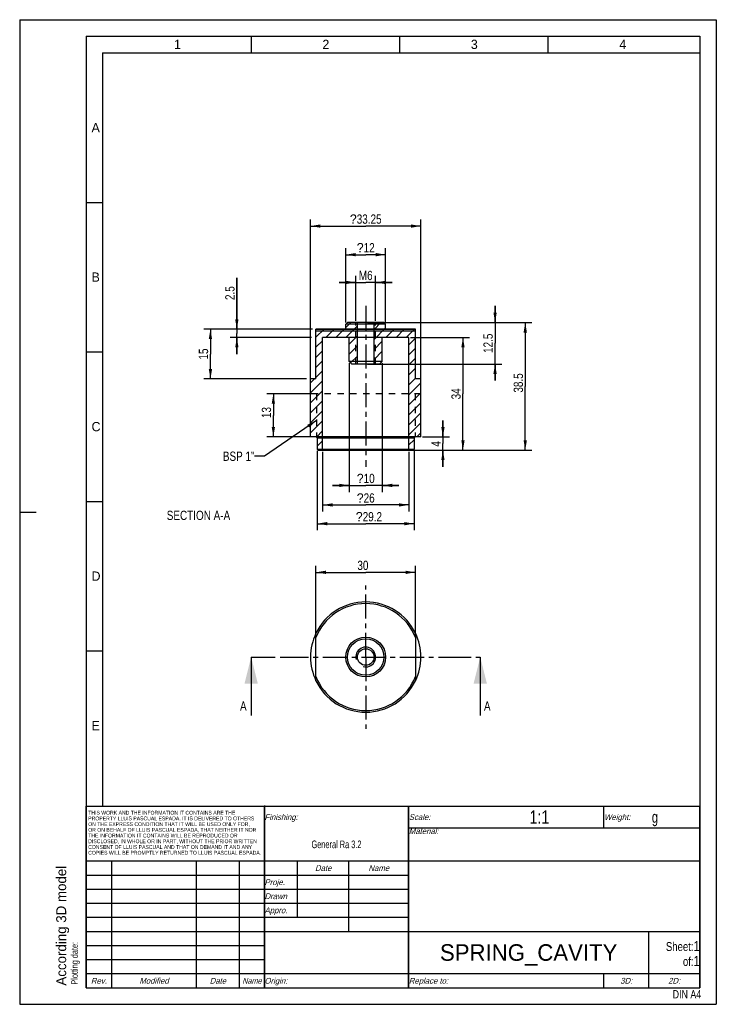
# Model space of a CAD drawing. Header units: millimetres. Extents: x 0 to 210, y 0 to 297.
import ezdxf

# ---------------------------------------------------------------- set-up
doc = ezdxf.new("R2010")
doc.units = ezdxf.units.MM
doc.header["$LTSCALE"] = 19.36
doc.linetypes.add('CENTER', pattern=[0.6, 0.375, -0.075, 0.075, -0.075])
doc.linetypes.add('HIDDEN', pattern=[0.2, 0.1, -0.1])
doc.layers.get('0').update_dxf_attribs({"linetype": 'CONTINUOUS'})
for name, color, linetype in [('007__SURFACES', 7, 'CONTINUOUS'), ('030__DIMS', 7, 'CONTINUOUS'), ('051__CHAMFERS', 7, 'CONTINUOUS'), ('053__THREADS', 7, 'CONTINUOUS'), ('DEFAULT_1', 7, 'CENTER'), ('DEFAULT_2', 8, 'HIDDEN')]:
    doc.layers.add(name, color=color, linetype=linetype)
doc.styles.get("Standard").update_dxf_attribs({"font": 'txt', "width": 0.8})
doc.styles.add('TEXTSTYLE_2', font='txt')
doc.styles.add('TEXTSTYLE_3', font='symbol_iso.ttf')
doc.styles.add('TEXTSTYLE_4', font='txt', dxfattribs={"width": 0.9})
doc.styles.add('TEXTSTYLE_6', font='txt', dxfattribs={"width": 0.7})
doc.dimstyles.new('DIMSTYLE_1', dxfattribs={"dimtxt": 2.8, "dimasz": 3, "dimexe": 2, "dimexo": 0.5, "dimgap": 0.7, "dimtad": 1, "dimdec": 3, "dimdsep": 46, "dimtxsty": 'STANDARD', "dimblk": '_FILLED', "dimblk1": '_FILLED', "dimblk2": '_FILLED', "dimcen": 0.09, "dimazin": 2, "dimtp": 0.001, "dimtm": 0.001, "dimtfac": 1, "dimtdec": 3, "dimtofl": 0, "dimtmove": 0, "dimatfit": 3, "dimldrblk": '_FILLED', "dimfxl": 1, "dimtolj": 1, "dimarcsym": 0})
doc.dimstyles.new('DIMSTYLE_2', dxfattribs={"dimtxt": 2.8, "dimasz": 3, "dimexe": 2, "dimexo": 0.5, "dimgap": 0.7, "dimtad": 1, "dimdsep": 46, "dimtxsty": 'STANDARD', "dimblk": '_FILLED', "dimblk1": '_FILLED', "dimblk2": '_FILLED', "dimcen": 0.09, "dimazin": 2, "dimtp": 0.01, "dimtm": 0.01, "dimtfac": 1, "dimtofl": 0, "dimtmove": 0, "dimatfit": 3, "dimldrblk": '_FILLED', "dimfxl": 1, "dimtolj": 1, "dimarcsym": 0})
doc.dimstyles.get("Standard").update_dxf_attribs({"dimtxt": 2.8, "dimasz": 3, "dimexe": 2, "dimexo": 0.5, "dimtad": 1, "dimdsep": 46, "dimtxsty": 'STANDARD', "dimblk": '_FILLED', "dimblk1": '_FILLED', "dimblk2": '_FILLED', "dimcen": 0.09, "dimazin": 2, "dimtol": 1, "dimtp": 0.01, "dimtm": 0.01, "dimtfac": 1, "dimtofl": 0, "dimtmove": 0, "dimatfit": 3, "dimldrblk": '_FILLED', "dimfxl": 1, "dimtolj": 1, "dimarcsym": 0})

# ---------------------------------------------------------------- blocks, each defined once
blk = doc.blocks.new('_FILLED')
at = {"color": 0, "linetype": 'BYBLOCK'}
blk.add_solid([(0, 0), (-1, 0.167), (-1, -0.167)], dxfattribs=at)
blk = doc.blocks.new('XSEC_FILLED')
at = {"color": 0, "linetype": 'BYBLOCK'}
blk.add_solid([(0, 0), (-1, 0.25), (-1, -0.25)], dxfattribs=at)
blk = doc.blocks.new('*D0')
at = {"color": 2, "linetype": 'CONTINUOUS'}
for p, q in [((65.46, 203.64), (65.46, 219.16)), ((65.46, 219.16), (65.46, 202.39)), ((83.89, 203.64), (63.46, 203.64)), ((65.46, 196.14), (65.46, 202.39)), ((87.99, 201.14), (63.46, 201.14)), ((65.46, 201.14), (65.46, 196.14))]:
    blk.add_line(p, q, dxfattribs=at)
at = {"color": 2, "linetype": 'CONTINUOUS', "xscale": 3, "yscale": 3, "zscale": 3}
for p, rotation in [((65.46, 203.64), 270), ((65.46, 201.14), 90)]:
    blk.add_blockref('_FILLED', p, dxfattribs=dict(at, rotation=rotation))
at = {"color": 2, "linetype": 'CONTINUOUS', "insert": (61.96, 212.44), "char_height": 2.8, "width": 6.72, "attachment_point": 1, "rotation": 90, "line_spacing_factor": 0.9}
blk.add_mtext('2.5', dxfattribs=at)
blk = doc.blocks.new('*D1')
at = {"color": 2, "linetype": 'CONTINUOUS'}
for p, q in [((117.81, 201.14), (135.63, 201.14)), ((133.63, 201.14), (133.63, 184.14)), ((133.63, 167.14), (133.63, 184.14)), ((117.81, 167.14), (135.63, 167.14))]:
    blk.add_line(p, q, dxfattribs=at)
at = {"color": 2, "linetype": 'CONTINUOUS', "xscale": 3, "yscale": 3, "zscale": 3}
for p, rotation in [((133.63, 201.14), 90), ((133.63, 167.14), 270)]:
    blk.add_blockref('_FILLED', p, dxfattribs=dict(at, rotation=rotation))
at = {"color": 2, "linetype": 'CONTINUOUS', "insert": (130.13, 184.14), "char_height": 2.8, "width": 4.48, "attachment_point": 2, "rotation": 90, "line_spacing_factor": 0.9}
blk.add_mtext('34', dxfattribs=at)
blk = doc.blocks.new('*D2')
at = {"color": 2, "linetype": 'CONTINUOUS'}
for p, q in [((91.31, 166.64), (91.31, 148.63)), ((117.31, 166.64), (117.31, 148.63)), ((91.31, 150.63), (104.31, 150.63)), ((117.31, 150.63), (104.31, 150.63))]:
    blk.add_line(p, q, dxfattribs=at)
at = {"color": 2, "linetype": 'CONTINUOUS', "xscale": 3, "yscale": 3, "zscale": 3, "rotation": 180}
blk.add_blockref('_FILLED', (91.31, 150.63), dxfattribs=at)
at = {"color": 2, "linetype": 'CONTINUOUS', "xscale": 3, "yscale": 3, "zscale": 3}
blk.add_blockref('_FILLED', (117.31, 150.63), dxfattribs=at)
at = {"color": 2, "linetype": 'CONTINUOUS', "insert": (104.31, 154.13), "char_height": 2.8, "width": 6.9989, "attachment_point": 2, "line_spacing_factor": 0.9, "style": 'TEXTSTYLE_3'}
blk.add_mtext('?\\ftxt;{\\W0.8;26}', dxfattribs=at)
blk = doc.blocks.new('*D3')
at = {"color": 2, "linetype": 'CONTINUOUS'}
for p, q in [((87.68, 185.42), (87.68, 236.75)), ((87.68, 234.75), (104.31, 234.75)), ((120.93, 234.75), (104.31, 234.75)), ((120.93, 184.63), (120.93, 236.75))]:
    blk.add_line(p, q, dxfattribs=at)
at = {"color": 2, "linetype": 'CONTINUOUS', "xscale": 3, "yscale": 3, "zscale": 3, "rotation": 180}
blk.add_blockref('_FILLED', (87.68, 234.75), dxfattribs=at)
at = {"color": 2, "linetype": 'CONTINUOUS', "xscale": 3, "yscale": 3, "zscale": 3}
blk.add_blockref('_FILLED', (120.93, 234.75), dxfattribs=at)
at = {"color": 2, "linetype": 'CONTINUOUS', "insert": (104.31, 238.25), "char_height": 2.8, "width": 13.7189, "attachment_point": 2, "line_spacing_factor": 0.9, "style": 'TEXTSTYLE_3'}
blk.add_mtext('?\\ftxt;{\\W0.8;33.25}', dxfattribs=at)
blk = doc.blocks.new('*D4')
at = {"color": 2, "linetype": 'CONTINUOUS'}
for p, q in [((88.26, 203.64), (55.5, 203.64)), ((57.5, 203.64), (57.5, 196.14)), ((57.5, 188.64), (57.5, 196.14)), ((86.47, 188.64), (55.5, 188.64))]:
    blk.add_line(p, q, dxfattribs=at)
at = {"color": 2, "linetype": 'CONTINUOUS', "xscale": 3, "yscale": 3, "zscale": 3}
for p, rotation in [((57.5, 203.64), 90), ((57.5, 188.64), 270)]:
    blk.add_blockref('_FILLED', p, dxfattribs=dict(at, rotation=rotation))
at = {"color": 2, "linetype": 'CONTINUOUS', "insert": (54, 196.14), "char_height": 2.8, "width": 4.48, "attachment_point": 2, "rotation": 90, "line_spacing_factor": 0.9}
blk.add_mtext('15', dxfattribs=at)
blk = doc.blocks.new('*D5')
at = {"color": 2, "linetype": 'CONTINUOUS'}
for p, q in [((89.31, 111.17), (89.31, 132.3)), ((119.31, 111.17), (119.31, 132.3)), ((89.31, 130.3), (104.31, 130.3)), ((119.31, 130.3), (104.31, 130.3))]:
    blk.add_line(p, q, dxfattribs=at)
at = {"color": 2, "linetype": 'CONTINUOUS', "xscale": 3, "yscale": 3, "zscale": 3, "rotation": 180}
blk.add_blockref('_FILLED', (89.31, 130.3), dxfattribs=at)
at = {"color": 2, "linetype": 'CONTINUOUS', "xscale": 3, "yscale": 3, "zscale": 3}
blk.add_blockref('_FILLED', (119.31, 130.3), dxfattribs=at)
at = {"color": 2, "linetype": 'CONTINUOUS', "insert": (103.46, 133.8), "char_height": 2.8, "width": 4.48, "attachment_point": 2, "line_spacing_factor": 0.9}
blk.add_mtext('30', dxfattribs=at)
blk = doc.blocks.new('*D6')
at = {"color": 2, "linetype": 'CONTINUOUS'}
for p, q in [((98.31, 205.64), (98.31, 228.12)), ((98.31, 226.12), (104.31, 226.12)), ((110.31, 226.12), (104.31, 226.12)), ((110.31, 205.64), (110.31, 228.12))]:
    blk.add_line(p, q, dxfattribs=at)
at = {"color": 2, "linetype": 'CONTINUOUS', "xscale": 3, "yscale": 3, "zscale": 3, "rotation": 180}
blk.add_blockref('_FILLED', (98.31, 226.12), dxfattribs=at)
at = {"color": 2, "linetype": 'CONTINUOUS', "xscale": 3, "yscale": 3, "zscale": 3}
blk.add_blockref('_FILLED', (110.31, 226.12), dxfattribs=at)
at = {"color": 2, "linetype": 'CONTINUOUS', "insert": (104.31, 229.62), "char_height": 2.8, "width": 6.9989, "attachment_point": 2, "line_spacing_factor": 0.9, "style": 'TEXTSTYLE_3'}
blk.add_mtext('?\\ftxt;{\\W0.8;12}', dxfattribs=at)
blk = doc.blocks.new('*D7')
at = {"layer": '030__DIMS', "color": 1, "linetype": 'CONTINUOUS'}
for p, q in [((101.31, 217.75), (96.31, 217.75)), ((96.31, 217.75), (104.31, 217.75)), ((101.31, 206.14), (101.31, 219.75)), ((112.31, 217.75), (104.31, 217.75)), ((107.31, 206.14), (107.31, 219.75)), ((107.31, 217.75), (112.31, 217.75))]:
    blk.add_line(p, q, dxfattribs=at)
at = {"layer": '030__DIMS', "color": 1, "linetype": 'CONTINUOUS', "xscale": 3, "yscale": 3, "zscale": 3}
blk.add_blockref('_FILLED', (101.31, 217.75), dxfattribs=at)
at = {"layer": '030__DIMS', "color": 1, "linetype": 'CONTINUOUS', "xscale": 3, "yscale": 3, "zscale": 3, "rotation": 180}
blk.add_blockref('_FILLED', (107.31, 217.75), dxfattribs=at)
at = {"layer": '030__DIMS', "color": 1, "linetype": 'CONTINUOUS', "insert": (104.31, 221.25), "char_height": 2.8, "width": 4.48, "attachment_point": 2, "line_spacing_factor": 0.9}
blk.add_mtext('M6', dxfattribs=at)
blk = doc.blocks.new('*D8')
at = {"layer": '030__DIMS', "color": 1, "linetype": 'CONTINUOUS'}
for p, q in [((143.31, 205.64), (143.31, 210.64)), ((143.31, 210.64), (143.31, 199.39)), ((104.81, 205.64), (145.31, 205.64)), ((143.31, 188.14), (143.31, 199.39)), ((104.81, 193.14), (145.31, 193.14)), ((143.31, 193.14), (143.31, 188.14))]:
    blk.add_line(p, q, dxfattribs=at)
at = {"layer": '030__DIMS', "color": 1, "linetype": 'CONTINUOUS', "xscale": 3, "yscale": 3, "zscale": 3}
for p, rotation in [((143.31, 205.64), 270), ((143.31, 193.14), 90)]:
    blk.add_blockref('_FILLED', p, dxfattribs=dict(at, rotation=rotation))
at = {"layer": '030__DIMS', "color": 1, "linetype": 'CONTINUOUS', "insert": (139.81, 199.39), "char_height": 2.8, "width": 8.96, "attachment_point": 2, "rotation": 90, "line_spacing_factor": 0.9}
blk.add_mtext('12.5', dxfattribs=at)
blk = doc.blocks.new('*D9')
at = {"layer": '030__DIMS', "color": 2, "linetype": 'CONTINUOUS'}
for p, q in [((99.31, 193.44), (99.31, 154.52)), ((109.31, 193.44), (109.31, 154.52)), ((99.31, 156.52), (94.31, 156.52)), ((94.31, 156.52), (104.31, 156.52)), ((114.31, 156.52), (104.31, 156.52)), ((109.31, 156.52), (114.31, 156.52))]:
    blk.add_line(p, q, dxfattribs=at)
at = {"layer": '030__DIMS', "color": 2, "linetype": 'CONTINUOUS', "xscale": 3, "yscale": 3, "zscale": 3}
blk.add_blockref('_FILLED', (99.31, 156.52), dxfattribs=at)
at = {"layer": '030__DIMS', "color": 2, "linetype": 'CONTINUOUS', "xscale": 3, "yscale": 3, "zscale": 3, "rotation": 180}
blk.add_blockref('_FILLED', (109.31, 156.52), dxfattribs=at)
at = {"layer": '030__DIMS', "color": 2, "linetype": 'CONTINUOUS', "insert": (104.31, 160.02), "char_height": 2.8, "width": 6.9989, "attachment_point": 2, "line_spacing_factor": 0.9, "style": 'TEXTSTYLE_3'}
blk.add_mtext('?\\ftxt;{\\W0.8;10}', dxfattribs=at)
blk = doc.blocks.new('*D10')
at = {"layer": '030__DIMS', "color": 2, "linetype": 'CONTINUOUS'}
for p, q in [((89.71, 166.94), (89.71, 142.98)), ((118.91, 166.94), (118.91, 142.98)), ((89.71, 144.98), (104.31, 144.98)), ((118.91, 144.98), (104.31, 144.98))]:
    blk.add_line(p, q, dxfattribs=at)
at = {"layer": '030__DIMS', "color": 2, "linetype": 'CONTINUOUS', "xscale": 3, "yscale": 3, "zscale": 3, "rotation": 180}
blk.add_blockref('_FILLED', (89.71, 144.98), dxfattribs=at)
at = {"layer": '030__DIMS', "color": 2, "linetype": 'CONTINUOUS', "xscale": 3, "yscale": 3, "zscale": 3}
blk.add_blockref('_FILLED', (118.91, 144.98), dxfattribs=at)
at = {"layer": '030__DIMS', "color": 2, "linetype": 'CONTINUOUS', "insert": (105.27, 148.48), "char_height": 2.8, "width": 11.4789, "attachment_point": 2, "line_spacing_factor": 0.9, "style": 'TEXTSTYLE_3'}
blk.add_mtext('?\\ftxt;{\\W0.8;29.2}', dxfattribs=at)
blk = doc.blocks.new('*D11')
at = {"layer": '030__DIMS', "color": 2, "linetype": 'CONTINUOUS'}
for p, q in [((127.59, 171.14), (127.59, 176.14)), ((127.59, 176.14), (127.59, 169.14)), ((121.43, 171.14), (129.59, 171.14)), ((119.11, 167.14), (129.59, 167.14)), ((127.59, 162.14), (127.59, 169.14)), ((127.59, 167.14), (127.59, 162.14))]:
    blk.add_line(p, q, dxfattribs=at)
at = {"layer": '030__DIMS', "color": 2, "linetype": 'CONTINUOUS', "xscale": 3, "yscale": 3, "zscale": 3}
for p, rotation in [((127.59, 171.14), 270), ((127.59, 167.14), 90)]:
    blk.add_blockref('_FILLED', p, dxfattribs=dict(at, rotation=rotation))
at = {"layer": '030__DIMS', "color": 2, "linetype": 'CONTINUOUS', "insert": (124.09, 169.05), "char_height": 2.8, "width": 2.24, "attachment_point": 2, "rotation": 90, "line_spacing_factor": 0.9}
blk.add_mtext('4', dxfattribs=at)
blk = doc.blocks.new('*D12')
at = {"layer": '030__DIMS', "color": 2, "linetype": 'CONTINUOUS'}
for p, q in [((110.31, 205.64), (154.41, 205.64)), ((152.41, 205.64), (152.41, 186.39)), ((152.41, 167.14), (152.41, 186.39)), ((119.11, 167.14), (154.41, 167.14))]:
    blk.add_line(p, q, dxfattribs=at)
at = {"layer": '030__DIMS', "color": 2, "linetype": 'CONTINUOUS', "xscale": 3, "yscale": 3, "zscale": 3}
for p, rotation in [((152.41, 205.64), 90), ((152.41, 167.14), 270)]:
    blk.add_blockref('_FILLED', p, dxfattribs=dict(at, rotation=rotation))
at = {"layer": '030__DIMS', "color": 2, "linetype": 'CONTINUOUS', "insert": (148.91, 187.42), "char_height": 2.8, "width": 8.96, "attachment_point": 2, "rotation": 90, "line_spacing_factor": 0.9}
blk.add_mtext('38.5', dxfattribs=at)
blk = doc.blocks.new('*D13')
at = {"layer": '030__DIMS', "color": 2, "linetype": 'CONTINUOUS'}
for p, q in [((88.93, 184.14), (74.47, 184.14)), ((76.47, 184.14), (76.47, 177.64)), ((76.47, 171.14), (76.47, 177.64)), ((88.93, 171.14), (74.47, 171.14))]:
    blk.add_line(p, q, dxfattribs=at)
at = {"layer": '030__DIMS', "color": 2, "linetype": 'CONTINUOUS', "xscale": 3, "yscale": 3, "zscale": 3}
for p, rotation in [((76.47, 184.14), 90), ((76.47, 171.14), 270)]:
    blk.add_blockref('_FILLED', p, dxfattribs=dict(at, rotation=rotation))
at = {"layer": '030__DIMS', "color": 2, "linetype": 'CONTINUOUS', "insert": (72.97, 178.49), "char_height": 2.8, "width": 4.48, "attachment_point": 2, "rotation": 90, "line_spacing_factor": 0.9}
blk.add_mtext('13', dxfattribs=at)

msp = doc.modelspace()

# ---------------------------------------------------------------- hatches: boundary and pattern name
at = {"linetype": 'CONTINUOUS'}
h = msp.add_hatch(dxfattribs=at)
h.set_pattern_fill('A', color=2, scale=2.138318, angle=45, style=0, pattern_type=0)
h.set_pattern_definition([(45, (0, 0), (-1.51202, 1.51202), [])])
edge = h.paths.add_edge_path()
edge.add_line((120.9349, 171.142), (120.9349, 188.642))
edge.add_line((120.9349, 171.142), (119.2099, 171.142))
edge.add_line((118.9099, 170.842), (119.2099, 171.142))
edge.add_line((118.9099, 170.842), (118.9099, 167.442))
edge.add_line((118.6099, 167.142), (118.9099, 167.442))
edge.add_line((117.6099, 167.142), (118.6099, 167.142))
edge.add_line((117.3099, 167.442), (117.6099, 167.142))
edge.add_line((117.3099, 167.442), (117.3099, 201.142))
edge.add_line((109.3099, 201.142), (117.3099, 201.142))
edge.add_line((109.3099, 193.942), (109.3099, 201.142))
edge.add_line((108.5099, 193.142), (109.3099, 193.942))
edge.add_line((106.8099, 193.142), (108.5099, 193.142))
edge.add_line((106.8099, 193.142), (106.8099, 205.642))
edge.add_line((106.8099, 205.642), (109.8099, 205.642))
edge.add_line((109.8099, 205.642), (110.3099, 205.142))
edge.add_line((110.3099, 203.642), (110.3099, 205.142))
edge.add_line((110.3099, 203.642), (119.3099, 203.642))
edge.add_line((119.3099, 188.642), (119.3099, 203.642))
edge.add_line((119.3099, 188.642), (120.9349, 188.642))
edge = h.paths.add_edge_path()
edge.add_line((87.6849, 171.142), (87.6849, 188.642))
edge.add_line((87.6849, 188.642), (89.3099, 188.642))
edge.add_line((89.3099, 188.642), (89.3099, 203.642))
edge.add_line((89.3099, 203.642), (98.3099, 203.642))
edge.add_line((98.3099, 203.642), (98.3099, 205.142))
edge.add_line((98.8099, 205.642), (98.3099, 205.142))
edge.add_line((98.8099, 205.642), (101.8099, 205.642))
edge.add_line((101.8099, 193.142), (101.8099, 205.642))
edge.add_line((100.1099, 193.142), (101.8099, 193.142))
edge.add_line((100.1099, 193.142), (99.3099, 193.942))
edge.add_line((99.3099, 193.942), (99.3099, 201.142))
edge.add_line((91.3099, 201.142), (99.3099, 201.142))
edge.add_line((91.3099, 167.442), (91.3099, 201.142))
edge.add_line((91.3099, 167.442), (91.0099, 167.142))
edge.add_line((90.0099, 167.142), (91.0099, 167.142))
edge.add_line((90.0099, 167.142), (89.7099, 167.442))
edge.add_line((89.7099, 170.842), (89.7099, 167.442))
edge.add_line((89.7099, 170.842), (89.4099, 171.142))
edge.add_line((89.4099, 171.142), (87.6849, 171.142))

# ---------------------------------------------------------------- linework, layer by layer
at = {"color": 2, "linetype": 'CONTINUOUS'}
for p, q in [((0, 297), (0, 0)), ((0, 297), (210, 297)), ((210, 297), (210, 0)), ((69.75, 292), (69.75, 287)), ((114.5, 292), (114.5, 287)), ((159.25, 292), (159.25, 287)), ((25, 287), (25, 59.99)), ((25, 287), (205, 287)), ((20, 241.9), (25, 241.9)), ((20, 196.8), (25, 196.8)), ((20, 151.7), (25, 151.7)), ((0, 148.5), (5, 148.5)), ((20, 106.6), (25, 106.6)), ((19.9996, 4.9992), (19.9996, 59.7492)), ((19.9996, 59.7492), (204.9996, 59.7492)), ((73.7496, 4.9992), (73.7496, 59.7492)), ((117.2496, 4.9992), (117.2496, 59.7492)), ((176.1196, 53.2492), (176.1196, 59.7492)), ((204.9996, 4.9992), (204.9996, 59.7492)), ((117.2496, 53.2492), (204.9996, 53.2492)), ((19.9996, 43.2492), (204.9996, 43.2492)), ((27.7496, 4.9992), (27.7496, 43.2492)), ((53.2496, 4.9992), (53.2496, 43.2492)), ((66.2496, 4.9992), (66.2496, 43.2492)), ((83.7496, 26.2492), (83.7496, 43.2492)), ((99.2496, 21.9992), (99.2496, 43.2492)), ((19.9996, 38.9992), (117.2496, 38.9992)), ((19.9996, 34.7492), (117.2496, 34.7492)), ((19.9996, 30.4992), (117.2496, 30.4992)), ((19.9996, 26.2492), (117.2496, 26.2492)), ((19.9996, 21.9992), (204.9996, 21.9992)), ((189.6196, 4.9992), (189.6196, 21.9992)), ((19.9996, 17.7492), (73.7496, 17.7492)), ((19.9996, 13.4992), (73.7496, 13.4992)), ((19.9996, 9.2492), (204.9996, 9.2492)), ((176.1196, 4.9992), (176.1196, 9.2492)), ((19.9996, 4.9992), (204.9996, 4.9992)), ((0, 0), (210, 0))]:
    msp.add_line(p, q, dxfattribs=at)
at = {"color": 7, "linetype": 'CONTINUOUS'}
for p, q in [((20, 292), (20, 5)), ((20, 292), (205, 292)), ((205, 292), (205, 5)), ((98.8099, 205.642), (98.3099, 205.142)), ((98.3099, 203.642), (98.3099, 205.142)), ((110.3099, 205.142), (98.3099, 205.142)), ((109.8099, 205.642), (98.8099, 205.642)), ((101.8099, 193.142), (101.8099, 205.642)), ((106.8099, 193.142), (106.8099, 205.642)), ((109.8099, 205.642), (110.3099, 205.142)), ((110.3099, 203.642), (110.3099, 205.142)), ((89.3099, 188.642), (89.3099, 203.642)), ((89.3099, 203.642), (119.3099, 203.642)), ((119.3099, 188.642), (119.3099, 203.642)), ((91.3099, 167.442), (91.3099, 201.142)), ((117.3099, 201.142), (91.3099, 201.142)), ((99.3099, 193.942), (99.3099, 201.142)), ((109.3099, 193.942), (109.3099, 201.142)), ((117.3099, 167.442), (117.3099, 201.142)), ((100.1099, 193.142), (99.3099, 193.942)), ((109.3099, 193.942), (99.3099, 193.942)), ((108.5099, 193.142), (100.1099, 193.142)), ((108.5099, 193.142), (109.3099, 193.942)), ((87.6849, 171.142), (87.6849, 188.642)), ((89.3099, 188.642), (87.6849, 188.642)), ((120.9349, 188.642), (119.3099, 188.642)), ((120.9349, 171.142), (120.9349, 188.642)), ((120.9349, 171.142), (87.6849, 171.142)), ((89.7099, 170.842), (89.4099, 171.142)), ((89.7099, 170.842), (118.9099, 170.842)), ((89.7099, 170.842), (89.7099, 167.442)), ((118.9099, 170.842), (119.2099, 171.142)), ((118.9099, 170.842), (118.9099, 167.442)), ((90.0099, 167.142), (89.7099, 167.442)), ((89.7099, 167.442), (118.9099, 167.442)), ((90.0099, 167.142), (118.6099, 167.142)), ((91.3099, 167.442), (91.0099, 167.142)), ((117.3099, 167.442), (117.6099, 167.142)), ((118.6099, 167.142), (118.9099, 167.442)), ((20.002, 59.7502), (205.002, 59.7502)), ((73.7502, 59.9916), (73.7502, 5.0016)), ((117.2501, 59.7628), (117.2501, 5.0012)), ((20.0028, 43.2497), (205.0028, 43.2497)), ((73.7679, 22.0006), (205.0079, 22.0006)), ((20, 5), (205, 5))]:
    msp.add_line(p, q, dxfattribs=at)
msp.add_circle((104.3099, 104.7486), 2.5, dxfattribs=at)
for start, end in [(154.456163, 205.543837), (334.456163, 25.543837)]:
    msp.add_arc((104.3099, 104.7486), 16.625, start, end, dxfattribs=at)
at = {"layer": '007__SURFACES', "color": 8, "linetype": 'HIDDEN'}
for p, q in [((101.3099, 193.142), (101.3099, 205.642)), ((107.3099, 205.642), (101.3099, 205.642)), ((107.3099, 193.142), (107.3099, 205.642)), ((107.3099, 193.142), (101.3099, 193.142))]:
    msp.add_line(p, q, dxfattribs=at)
at = {"layer": '051__CHAMFERS', "color": 7, "linetype": 'CONTINUOUS'}
for p, q in [((89.3099, 188.642), (89.3099, 203.642)), ((119.3099, 203.642), (89.31, 203.642)), ((89.31, 203.142), (119.31, 203.142)), ((119.3099, 188.642), (119.3099, 203.642)), ((89.3099, 97.5798), (89.3099, 111.9173)), ((119.3099, 111.9173), (119.3099, 97.5798))]:
    msp.add_line(p, q, dxfattribs=at)
for radius in [6, 5.5]:
    msp.add_circle((104.3099, 104.7486), radius, dxfattribs=at)
for centre, radius, start, end in [((104.31, 104.7485), 16.625, 25.544094, 154.45613), ((104.31, 104.7485), 16.125, 21.529157, 158.47104), ((104.3098, 104.7486), 16.125, 201.529157, 338.471036), ((104.3098, 104.7486), 16.625, 205.544094, 334.456127)]:
    msp.add_arc(centre, radius, start, end, dxfattribs=at)
at = {"layer": '053__THREADS', "color": 2, "linetype": 'CONTINUOUS'}
msp.add_arc((104.3099, 104.7486), 3, 255, 195, dxfattribs=at)
at = {"layer": 'DEFAULT_1', "color": 7, "linetype": 'CENTER'}
for p, q in [((104.3099, 210.642), (104.3099, 162.142)), ((104.3099, 104.7486), (104.3099, 126.3736)), ((69.781, 104.7486), (79.781, 104.7486)), ((104.3099, 104.7486), (104.3099, 83.1236)), ((128.8388, 104.7486), (138.8388, 104.7486))]:
    msp.add_line(p, q, dxfattribs=at)
at = {"layer": 'DEFAULT_1', "color": 9, "linetype": 'CENTER'}
msp.add_line((79.781, 104.7486), (128.8388, 104.7486), dxfattribs=at)
at = {"layer": 'DEFAULT_2', "color": 8, "linetype": 'HIDDEN'}
for p, q in [((120.9349, 184.142), (87.6849, 184.142)), ((89.4299, 184.142), (89.4299, 171.142)), ((119.1899, 184.142), (119.1899, 171.142))]:
    msp.add_line(p, q, dxfattribs=at)

# ---------------------------------------------------------------- texts
at = {"color": 2, "linetype": 'CONTINUOUS', "line_spacing_factor": 0.9}
for s, insert, char_height, width, attachment_point, style in [('1', (46.5098, 290.9493), 2.8, 2.8, 1, 'TEXTSTYLE_2'), ('2', (91.2598, 290.9493), 2.8, 2.8, 1, 'TEXTSTYLE_2'), ('3', (136.0098, 290.9493), 2.8, 2.8, 1, 'TEXTSTYLE_2'), ('4', (180.7598, 290.9493), 2.8, 2.8, 1, 'TEXTSTYLE_2'), ('A', (21.6576, 265.8561), 2.8, 2.8, 1, 'TEXTSTYLE_2'), ('B', (21.6576, 220.7561), 2.8, 2.8, 1, 'TEXTSTYLE_2'), ('C', (21.6576, 175.6561), 2.8, 2.8, 1, 'TEXTSTYLE_2'), ('D', (21.6576, 130.5561), 2.8, 2.8, 1, 'TEXTSTYLE_2'), ('E', (21.6576, 85.4561), 2.8, 2.8, 1, 'TEXTSTYLE_2'), ('\\Q15.0;Finishing:', (73.8121, 57.3434), 1.75, 26.25, 1, 'TEXTSTYLE_2'), ('\\Q15.0;Scale:', (117.3121, 57.3434), 1.75, 15.75, 1, 'TEXTSTYLE_2'), ('\\Q15.0;Weight:', (176.1821, 57.3434), 1.75, 18.375, 1, 'TEXTSTYLE_2'), ('\\Q15.0;Material:', (117.3121, 53.1094), 1.75, 23.625, 1, 'TEXTSTYLE_2'), ('General Ra 3.2', (95.4996, 49.3992), 2.3, 22.54, 2, 'TEXTSTYLE_6'), ('\\Q15.0;Date', (91.4996, 41.9684), 1.75, 10.5, 2, 'TEXTSTYLE_2'), ('\\Q15.0;Name', (108.2496, 41.9684), 1.75, 10.5, 2, 'TEXTSTYLE_2'), ('\\Q15.0;Proje.', (73.8121, 37.7184), 1.75, 15.75, 1, 'TEXTSTYLE_2'), ('\\Q15.0;Drawn', (73.8121, 33.4684), 1.75, 13.125, 1, 'TEXTSTYLE_2'), ('\\Q15.0;Appro.', (73.8121, 29.2184), 1.75, 15.75, 1, 'TEXTSTYLE_2'), ('\\Q15.0;Rev.', (23.8746, 7.9684), 1.75, 10.5, 2, 'TEXTSTYLE_2'), ('\\Q15.0;Modified', (40.4996, 7.9684), 1.75, 21, 2, 'TEXTSTYLE_2'), ('\\Q15.0;Date', (59.7496, 7.9684), 1.75, 10.5, 2, 'TEXTSTYLE_2'), ('\\Q15.0;Name', (69.9996, 7.9684), 1.75, 9.45, 2, 'TEXTSTYLE_4'), ('\\Q15.0;Origin:  ', (73.8121, 7.9684), 1.75, 23.625, 1, 'TEXTSTYLE_2'), ('\\Q15.0;Replace to:', (117.3121, 7.9684), 1.75, 28.875, 1, 'TEXTSTYLE_2'), ('\\Q15.0;3D:  ', (182.8696, 7.9684), 1.75, 13.125, 2, 'TEXTSTYLE_2'), ('\\Q15.0;2D:  ', (197.3096, 7.9684), 1.75, 13.125, 2, 'TEXTSTYLE_2')]:
    msp.add_mtext(s, dxfattribs=dict(at, insert=insert, char_height=char_height, width=width, attachment_point=attachment_point, style=style))
for s, insert, char_height, width, attachment_point in [('BSP 1"', (70.7995, 166.7248), 2.8, 13.44, 3), ('SECTION A-A', (63.4624, 148.888), 2.8, 24.64, 3), ('THIS WORK AND THE INFORMATION IT CONTAINS ARE THE \\PPROPERTY LLUIS PASCUAL ESPADA. IT IS DELIVERED TO OTHERS \\PON THE EXPRESS CONDITION THAT IT WILL BE USED ONLY FOR, \\POR ON BEHALF OF LLUIS PASCUAL ESPADA, THAT NEITHER IT NOR \\PTHE INFORMATION IT CONTAINS WILL BE REPRODUCED OR \\PDISCLOSED, IN WHOLE OR IN PART, WITHOUT THE PRIOR WRITTEN \\PCONSENT OF LLUIS PASCUAL AND THAT ON DEMAND IT AND ANY \\PCOPIES WILL BE PROMPTLY RETURNED TO LLUIS PASCUAL ESPADA.', (20.6584, 58.3727), 1.15, 53.36, 1), ('Sheet:\\H3.0;1\\P\\H2.7; of:\\H3.0;1', (204.9371, 19.0742), 2.7, 15.36, 3), ('DIN A4', (205.4535, 4.2803), 2.5, 12, 3)]:
    msp.add_mtext(s, dxfattribs=dict(at, insert=insert, char_height=char_height, width=width, attachment_point=attachment_point))
at = {"color": 7, "linetype": 'CONTINUOUS', "line_spacing_factor": 0.9}
for s, insert, char_height, width, attachment_point in [('A', (66.421, 91.3486), 2.8, 2.24, 1), ('A', (139.9588, 91.3486), 2.8, 2.24, 1), ('1:1', (156.6846, 58.4992), 4, 9.6, 2)]:
    msp.add_mtext(s, dxfattribs=dict(at, insert=insert, char_height=char_height, width=width, attachment_point=attachment_point))
for s, insert, char_height, width, attachment_point, style in [(' g', (189.6821, 58.2492), 3.5, 4.9, 1, 'TEXTSTYLE_6'), ('SPRING_CAVITY', (153.4346, 18.1242), 5, 65, 2, 'TEXTSTYLE_2')]:
    msp.add_mtext(s, dxfattribs=dict(at, insert=insert, char_height=char_height, width=width, attachment_point=attachment_point, style=style))
at = {"color": 2, "linetype": 'CONTINUOUS', "insert": (11.0076, 5.6505), "char_height": 3, "width": 54, "attachment_point": 1, "rotation": 90, "line_spacing_factor": 0.9, "style": 'TEXTSTYLE_2'}
msp.add_mtext('According 3D model', dxfattribs=at)
at = {"color": 2, "linetype": 'CONTINUOUS', "insert": (15.5172, 5.9288), "char_height": 2, "width": 22.4, "attachment_point": 1, "rotation": 90, "line_spacing_factor": 0.9}
msp.add_mtext('Plotting date:', dxfattribs=at)

# ---------------------------------------------------------------- dimensions: what is measured, and where the dimension line sits
at = {"color": 2, "linetype": 'CONTINUOUS'}
for base, p1, p2, dimstyle, picture, middle in [((120.9349, 234.7519), (87.6849, 184.917), (120.9349, 184.1286), 'DIMSTYLE_2', '*D3', (104.3099, 234.7519)), ((110.3099, 226.1221), (98.3099, 205.142), (110.3099, 205.142), 'DIMSTYLE_2', '*D6', (104.3099, 226.1221)), ((117.3099, 150.6343), (91.3099, 167.142), (117.3099, 167.142), 'DIMSTYLE_1', '*D2', (104.3099, 150.6343))]:
    dim = msp.add_linear_dim(base=base, p1=p1, p2=p2, text='{\\fSymbol_ASME;\\W1.0;?}<>', dimstyle=dimstyle, dxfattribs=at)
    dim.commit()
    dim.dimension.update_dxf_attribs({"geometry": picture, "text_midpoint": middle, "dimtype": 160})
for base, p1, p2, angle, dimstyle, picture, middle in [((65.4599, 203.642), (88.4906, 201.142), (84.3905, 203.642), 90, 'DIMSTYLE_1', '*D0', (65.4599, 215.872)), ((57.4971, 188.642), (88.7585, 203.642), (86.9722, 188.642), 270, 'DIMSTYLE_2', '*D4', (57.4971, 196.492)), ((133.6349, 201.142), (117.3099, 167.142), (117.3099, 201.142), 90, 'DIMSTYLE_1', '*D1', (133.6349, 184.212))]:
    dim = msp.add_linear_dim(base=base, p1=p1, p2=p2, angle=angle, dimstyle=dimstyle, dxfattribs=at)
    dim.commit()
    dim.dimension.update_dxf_attribs({"geometry": picture, "text_midpoint": middle, "dimtype": 160})
dim = msp.add_linear_dim(base=(119.3099, 130.2971), p1=(89.3099, 110.666), p2=(119.3099, 110.666), dimstyle='DIMSTYLE_2', dxfattribs=at)
dim.commit()
dim.dimension.update_dxf_attribs({"geometry": '*D5', "text_midpoint": (103.4613, 130.2971), "dimtype": 160})
at = {"layer": '030__DIMS', "color": 1, "linetype": 'CONTINUOUS'}
dim = msp.add_linear_dim(base=(107.3099, 217.7476), p1=(101.3099, 205.642), p2=(107.3099, 205.642), text='M<>', dimstyle='DIMSTYLE_2', dxfattribs=at)
dim.commit()
dim.dimension.update_dxf_attribs({"geometry": '*D7', "text_midpoint": (104.3099, 217.7476), "dimtype": 160})
dim = msp.add_linear_dim(base=(143.3136, 193.142), p1=(104.3099, 205.642), p2=(104.3099, 193.142), angle=270, dimstyle='DIMSTYLE_2', dxfattribs=at)
dim.commit()
dim.dimension.update_dxf_attribs({"geometry": '*D8', "text_midpoint": (143.3136, 199.742), "dimtype": 160})
at = {"layer": '030__DIMS', "color": 2, "linetype": 'CONTINUOUS'}
for base, p1, p2, angle, picture, middle in [((152.406, 205.642), (118.6099, 167.142), (109.8099, 205.642), 90, '*D12', (152.406, 187.4925)), ((76.4701, 171.142), (89.4299, 184.142), (89.4299, 171.142), 270, '*D13', (76.4701, 178.8351)), ((127.5947, 171.142), (118.6099, 167.142), (120.9349, 171.142), 90, '*D11', (127.5947, 169.1206))]:
    dim = msp.add_linear_dim(base=base, p1=p1, p2=p2, angle=angle, dimstyle='DIMSTYLE_2', dxfattribs=at)
    dim.commit()
    dim.dimension.update_dxf_attribs({"geometry": picture, "text_midpoint": middle, "dimtype": 160})
for base, p1, p2, picture, middle in [((109.3099, 156.523), (99.3099, 193.942), (109.3099, 193.942), '*D9', (104.3099, 156.523)), ((118.9099, 144.9772), (89.7099, 167.442), (118.9099, 167.442), '*D10', (105.272, 144.9772))]:
    dim = msp.add_linear_dim(base=base, p1=p1, p2=p2, text='{\\fSymbol_ASME;\\W1.0;?}<>', dimstyle='DIMSTYLE_2', dxfattribs=at)
    dim.commit()
    dim.dimension.update_dxf_attribs({"geometry": picture, "text_midpoint": middle, "dimtype": 160})

# ---------------------------------------------------------------- leaders
at = {"color": 2, "linetype": 'CONTINUOUS'}
msp.add_leader([(89.4299, 176.0943), (73.7995, 165.3248), (70.7995, 165.3248)], dimstyle='STANDARD', override={"dimtad": 0}, dxfattribs=at)
at = {"color": 7, "linetype": 'CONTINUOUS'}
for points in [[(69.781, 104.7486), (69.781, 87.1486)], [(138.8388, 104.7486), (138.8388, 87.1486)]]:
    msp.add_leader(points, dimstyle='STANDARD', override={"dimasz": 8, "dimtad": 0, "dimldrblk": 'XSEC_FILLED'}, dxfattribs=at)

doc.saveas('drawing.dxf')
